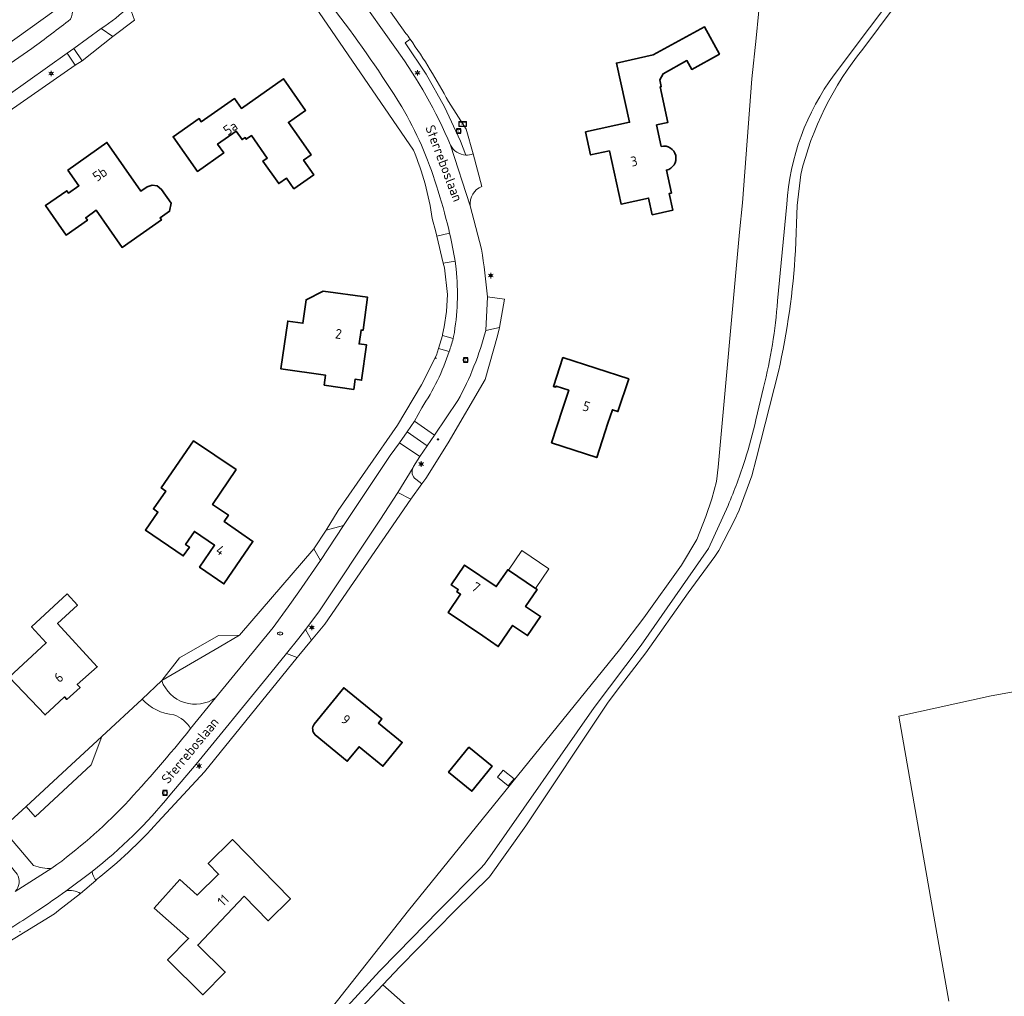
# Model space of a CAD drawing. Header units: metres. Extents: x 140853 to 145288, y 474558 to 480269.
# Tile 118 of 256: x 141949 to 142129, y 477984 to 478163. Entities that reach past the tile are written whole.
import ezdxf
from ezdxf.enums import TextEntityAlignment as Align

# ---------------------------------------------------------------- set-up
doc = ezdxf.new("R2010")
doc.units = ezdxf.units.M
doc.header["$MEASUREMENT"] = 0
for name, color, linetype, lineweight in [('B-WE-GR-GRAS_KRUIDENRIJK-G', 80, 'Continuous', 18), ('B-WE-GR-GROENVOORZIENING-G', 80, 'Continuous', 18), ('B-WE-GR-HEIDE-G', 200, 'Continuous', 13), ('B-WE-IE-TERREINAFSCHEIDING_KUNSTMATIG_HEKWERK-G', 20, 'IE-TERREINAFSCHEIDING-KUNSTMATIG', 18), ('B-WE-IE-TERREINAFSCHEIDING_KUNSTMATIG_MUUR-G', 90, 'IE-TERREINAFSCHEIDING-KUNSTMATIG-DICHT', 18), ('B-WE-KL-ET_LS_OV_LICHTMAST-S', 190, 'Continuous', 18), ('B-WE-KL-WATER_BRANDLEIDING_PUT-S', 150, 'Continuous', 18), ('B-WE-KL-WATER_PUT-S', 170, 'Continuous', 18), ('B-WE-OG-BEBOUWING-G', 7, 'Continuous', 35), ('B-WE-OG-BEBOUWING_BIJGEBOUW-G', 7, 'Continuous', 18), ('B-WE-OG-BEBOUWING_HUISNUMMER-T18', 10, 'Continuous', 18), ('B-WE-OG-BEBOUWING_STRAATNAAM-T18', 10, 'Continuous', 18), ('B-WE-OG-TERREIN_ERF-G', 7, 'Continuous', 18), ('B-WE-RI-GWA_RIOOLPUT-S', 30, 'Continuous', 18), ('B-WE-RI-TERREINKAST-S', 7, 'Continuous', 18), ('B-WE-VH-ONVERHARD-G', 252, 'Continuous', 18), ('B-WE-VH-VERHARDING_ASFALT-G', 252, 'Continuous', 18), ('B-WE-VH-VERHARDING_BETONSTRAATSTEEN-G', 252, 'Continuous', 18), ('B-WE-VH-VERHARDING_STRAATBAKSTEEN-G', 252, 'Continuous', 18), ('B-WE-VH-VERHARDING_TEGEL-G', 252, 'Continuous', 18), ('X-XX-XX-ALGEMEEN-S', 7, 'Continuous', 18)]:
    doc.layers.add(name, color=color, linetype=linetype, lineweight=lineweight)
doc.styles.add('NLCS-ISO', font='txt')
doc.linetypes.add('IE-TERREINAFSCHEIDING-KUNSTMATIG', pattern='A,4,[82,NLCS.shx,S=0.75,R=90,X=0,Y=0],4,-2', length=10)
doc.linetypes.add('IE-TERREINAFSCHEIDING-KUNSTMATIG-DICHT', pattern='A,8,-1,[82,NLCS.shx,S=0.75,R=90,X=0,Y=0],-1', length=10)

# ---------------------------------------------------------------- blocks, each defined once
blk = doc.blocks.new('SIE-WEG_AFVALBAK_TYPE_01')
for radius in [0.25, 0.156]:
    blk.add_circle((0, 0), radius)
blk = doc.blocks.new('SRI-TERREINKAST-SO')
at = {"ltscale": 0.1}
h = blk.add_hatch(color=256, dxfattribs=at)
h.paths.add_polyline_path([(3.88, 2.14), (-3.37, 2.14), (-3.37, -2.37), (3.88, -2.37)])
h.paths.add_polyline_path([(3.38, 1.64), (-2.87, 1.64), (-2.87, -1.87), (3.38, -1.87)], flags=16)
at = {"flags": 128}
for points in [[(3.88, 2.14), (-3.37, 2.14), (-3.37, -2.37), (3.88, -2.37)], [(3.38, 1.64), (-2.87, 1.64), (-2.87, -1.87), (3.38, -1.87)]]:
    blk.add_lwpolyline(points, close=True, dxfattribs=at)
at = {"style": 'NLCS-ISO'}
blk.add_text('RI', height=1.8, dxfattribs=at).set_placement((-0.87, -0.96))
blk = doc.blocks.new('B-SIE-WEG_LICHTMAST-SO')
at = {"ltscale": 0.1}
for p, q in [((-1.1, 0.63), (-2.19, 1.27)), ((0, 1.27), (0, 2.53)), ((1.1, 0.63), (2.19, 1.27)), ((-1.1, -0.63), (-2.19, -1.27)), ((0, -1.27), (0, -2.53)), ((1.1, -0.63), (2.19, -1.27))]:
    blk.add_line(p, q, dxfattribs=at)
at = {"flags": 128}
for points in [[(-1.16, 0.5), (1.16, 0.5)], [(-1.16, -0.5), (1.16, -0.5)]]:
    blk.add_lwpolyline(points, dxfattribs=at)
at = {"ltscale": 0.1}
blk.add_circle((0, 0), 1.27, dxfattribs=at)
at = {"style": 'NLCS-ISO'}
blk.add_attdef('TYPE', text='', height=1.8, dxfattribs=at).set_placement((0, 2.53), align=Align.BOTTOM_CENTER)
blk = doc.blocks.new('SKL-WATERLEIDINGPUT-SO')
at = {"color": 0, "linetype": 'ByBlock', "lineweight": 18}
blk.add_ellipse((0, 0), major_axis=(2.5, 0), ratio=0.54, dxfattribs=at)
at = {"color": 0, "linetype": 'ByBlock', "lineweight": 18, "style": 'NLCS-ISO'}
blk.add_text('wl', height=1.8, dxfattribs=at).set_placement((0, 0), align=Align.MIDDLE_CENTER)
blk = doc.blocks.new('SRI-PUT_INSPECTIE-SO')
at = {"lineweight": -3, "flags": 128}
blk.add_lwpolyline([(-2, -2), (2, -2), (2, 2), (-2, 2)], close=True, dxfattribs=at)
at = {"lineweight": -3, "ltscale": 1.5}
blk.add_circle((0, 0), 2, dxfattribs=at)
at = {"ltscale": 0.1, "style": 'NLCS-ISO'}
blk.add_text('I', height=2.5, dxfattribs=at).set_placement((0, -0.01), align=Align.MIDDLE_CENTER)
blk = doc.blocks.new('SIE-WEG_STRAATPOT_BRANDKRAAN-SO')
blk.add_ellipse((0, 0), major_axis=(-0.729, 0), ratio=0.685994)
at = {"style": 'NLCS-ISO'}
blk.add_text('BR', height=0.4, dxfattribs=at).set_placement((-0.3, -0.15))

msp = doc.modelspace()

# ---------------------------------------------------------------- linework, layer by layer
at = {"layer": 'B-WE-GR-GRAS_KRUIDENRIJK-G', "ltscale": 0.2, "flags": 128}
msp.add_lwpolyline([(142129.722, 478193.152), (142103.492, 478157.988), (142103.492, 478157.988, 0.1112891), (142092.082, 478134.984), (142092.082, 478134.984), (142091.437, 478129.314), (142091.115, 478121.001), (142091.115, 478121.001, -0.0410755), (142087.994, 478098.823), (142087.994, 478098.823), (142083.935, 478082.779), (142083.124, 478079.731), (142080.8, 478073.436), (142079.893, 478071.488), (142077.073, 478066.046), (142076.319, 478064.898), (142071.445, 478058.262), (142063.655, 478047.285), (142058.429, 478040.4), (142056.621, 478038.056), (142041.688, 478015.548), (142035.004, 478006.217), (142028.718, 478000), (142018.612, 477989.724), (142015.423, 477986.363), (142015.423, 477986.363), (142022.746, 477979.889)], format="xyb", dxfattribs=at)
for points in [[(142030.644, 478138.542), (142029.676, 478141.11), (142026.762, 478147.361), (142023.373, 478153.367), (142019.528, 478159.093), (142020.428, 478159.797), (142020.428, 478159.797, 0.0027718), (142019.675, 478160.857), (142019.675, 478160.857), (142009.424, 478175.342), (142008.269, 478176.829), (142006.395, 478173.846), (142008.123, 478171.711), (142010.516, 478168.357), (142017.913, 478157.915), (142017.913, 478157.915, -0.0581443), (142027.833, 478140.336), (142027.833, 478140.336, 0.2603785), (142030.644, 478138.542)], [(142006.958, 478164.691, 0.0524401), (142000.447, 478172.178), (142000.447, 478172.178), (141999.251, 478170.887), (142000, 478170.154), (142021.043, 478139.45), (142021.043, 478139.45, -0.0634715), (142024.487, 478126.88), (142024.487, 478126.88), (142025.16, 478124.451), (142025.349, 478123.656), (142027.671, 478124.204), (142027.51, 478124.905), (142027.51, 478124.905, 0.0229403), (142025.253, 478132.885), (142025.253, 478132.885, 0.0602518), (142018.888, 478147.411), (142018.888, 478147.411, 0.0234873), (142006.958, 478164.691)], [(141918.075, 478135.109), (141931.263, 478144.465), (141951.058, 478158.109), (141951.058, 478158.109, 0.0110909), (141958.136, 478163.459), (141958.136, 478163.459, 0.2896552), (141957.858, 478167.001), (141957.858, 478167.001), (141915.998, 478136.957), (141918.075, 478135.109)], [(142031.988, 478138.735), (142030.703, 478143.295), (142027.468, 478148.381), (142027.468, 478148.381, 0.0293853), (142020.428, 478159.797), (142020.428, 478159.797), (142019.528, 478159.093), (142023.373, 478153.367), (142026.762, 478147.361), (142029.676, 478141.11), (142030.644, 478138.542), (142030.644, 478138.542, 0.1005107), (142031.988, 478138.735)], [(141946.879, 478146.568), (141959.011, 478155.024), (141957.537, 478157.223), (141946.671, 478149.553), (141946.671, 478149.553, 0.1333163), (141946.879, 478146.568)], [(142028.323, 478104.901), (142028.418, 478105.26), (142028.418, 478105.26, 0.0673573), (142028.897, 478117.657), (142028.897, 478117.657), (142028.669, 478119.101), (142026.516, 478118.743), (142026.727, 478117.858), (142027.319, 478112.979), (142027.117, 478109.853), (142026.708, 478107.025), (142026.4, 478105.619), (142026.357, 478105.481), (142028.323, 478104.901)], [(142029.203, 478093.529), (142024.931, 478087.175), (142023.563, 478085.205), (142022.194, 478083.235), (142021.082, 478081.441), (142020.98, 478081.275), (142020.98, 478081.275, 0.374933), (142021.479, 478079.096), (142021.479, 478079.096), (142022.598, 478078.24), (142023.298, 478079.236), (142027.412, 478085.789), (142034.203, 478097.361), (142036.454, 478105.402), (142036.802, 478106.94), (142034.337, 478106.392), (142034.337, 478106.392, -0.058941), (142029.203, 478093.529)], [(142027.603, 478102.507), (142025.623, 478103.091), (142025.247, 478101.868), (142022.551, 478096.436), (142018.128, 478088.998), (142007.238, 478073.376), (142005.045, 478069.753), (142008.237, 478070.603), (142016.786, 478083.435), (142018.512, 478085.798), (142019.868, 478087.766), (142021.223, 478089.734), (142022.566, 478092.199), (142022.566, 478092.199, 0.0668153), (142027.603, 478102.507)], [(142000, 478058.433), (142004.01, 478064.179), (142002.747, 478066.352), (141989.106, 478050.529), (141985.427, 478048.272), (141974.861, 478042.167), (141974.861, 478042.167, 0.495046), (141984.745, 478039.016), (141984.745, 478039.016), (141995.298, 478051.921), (141998.09, 478055.696), (142000, 478058.433)], [(141997.768, 478047.124), (141994.079, 478042.633), (141981.189, 478026.819), (141976.335, 478021.164), (141976.335, 478021.164, -0.0578854), (141962.091, 478007.18), (141962.091, 478007.18, 0.0945409), (141962.747, 478005.53), (141962.747, 478005.53), (141962.917, 478005.694), (141962.917, 478005.694, 0.0418703), (141974.152, 478016.216), (141974.152, 478016.216), (141982.7, 478025.472), (141999.716, 478046.415), (141997.768, 478047.124)], [(141945.604, 478015.034), (141951.36, 478008.294), (141951.36, 478008.294, 0.1234095), (141954.731, 478007.768), (141954.731, 478007.768, 0.0442922), (141968.078, 478019.391), (141968.078, 478019.391, 0.0187026), (141980.172, 478033.391), (141980.172, 478033.391, 0.1770628), (141977.094, 478035.876), (141977.094, 478035.876, -0.1883184), (141971.259, 478038.793), (141971.259, 478038.793), (141963.883, 478031.937), (141961.928, 478026.716), (141951.638, 478017.207), (141950.014, 478019.109), (141945.604, 478015.034)]]:
    msp.add_lwpolyline(points, format="xyb", close=True, dxfattribs=at)
for points in [[(141958.717, 478158.08), (141960.256, 478155.829), (141965.901, 478160.254), (141963.736, 478161.723), (141958.717, 478158.08)], [(142020.54, 478075.43), (142018.173, 478076.69), (142014.848, 478071.62), (142003.708, 478054.799), (142001.252, 478051.519), (142002.313, 478049.588), (142004.758, 478052.548), (142020.54, 478075.43)], [(141974.861, 478042.167), (141985.427, 478048.272), (141989.106, 478050.529), (141985.268, 478050.442), (141978.155, 478046.339), (141974.861, 478042.167)], [(141950.014, 478019.109), (141951.638, 478017.207), (141961.928, 478026.716), (141963.883, 478031.937), (141957.445, 478025.977), (141950.014, 478019.109)]]:
    msp.add_lwpolyline(points, close=True, dxfattribs=at)
msp.add_lwpolyline([(142119.258, 477983.373), (142116.342, 478000), (142110.091, 478035.651), (142127.006, 478039.397), (142142.541, 478042.214)], dxfattribs=at)
at = {"layer": 'B-WE-GR-GROENVOORZIENING-G', "ltscale": 0.2, "flags": 128}
msp.add_lwpolyline([(141942.312, 477993.898), (141942.462, 477991.657), (141955.17, 477999.404), (141955.939, 478000), (141959.949, 478003.109), (141959.949, 478003.109, 0.2229351), (141957.285, 478003.587), (141957.285, 478003.587, -0.0096154), (141952.152, 478000), (141952.152, 478000, -0.0078365), (141947.757, 477997.152), (141947.757, 477997.152), (141942.312, 477993.898)], format="xyb", close=True, dxfattribs=at)
msp.add_lwpolyline([(142022.746, 477979.889), (142015.423, 477986.363), (142010.478, 477981.152)], dxfattribs=at)
at = {"layer": 'B-WE-GR-HEIDE-G', "ltscale": 0.2, "flags": 128}
msp.add_lwpolyline([(142008.933, 477982.458), (142014.808, 477988.888), (142018.122, 477992.226), (142025.717, 478000), (142033.109, 478007.476), (142033.109, 478007.476, 0.0219984), (142034.062, 478008.523), (142034.062, 478008.523, 0.0251015), (142035.068, 478009.87), (142035.068, 478009.87), (142054.168, 478037.214), (142062.81, 478048.639), (142075.175, 478066.403), (142078.754, 478074.294), (142078.754, 478074.294, 0.0250476), (142081.884, 478082.687), (142081.884, 478082.687, 0.0212445), (142083.861, 478089.983), (142083.861, 478089.983), (142085.284, 478095.931), (142085.284, 478095.931, 0.041241), (142087.842, 478111.791), (142087.842, 478111.791), (142089.511, 478129.526), (142089.511, 478129.526, -0.1429102), (142098.226, 478153.267), (142098.226, 478153.267), (142117.87, 478179.417)], format="xyb", dxfattribs=at)
msp.add_lwpolyline([(142084.791, 478168.842), (142083.891, 478159.952), (142083.096, 478152.543), (142081.424, 478129.756), (142080.872, 478124.391), (142076.93, 478081.305), (142076.619, 478078.654), (142075.757, 478075.505), (142074.697, 478072.259), (142073.031, 478068.064), (142070.206, 478063.333), (142063.338, 478053.703), (142058.824, 478047.824), (142020.144, 478000), (142005.258, 477981.218)], dxfattribs=at)
at = {"layer": 'B-WE-IE-TERREINAFSCHEIDING_KUNSTMATIG_HEKWERK-G', "ltscale": 0.2, "flags": 128}
for points in [[(142019.675, 478160.857), (142009.424, 478175.342), (142008.269, 478176.829)], [(142076.93, 478081.305), (142080.872, 478124.391), (142081.424, 478129.756), (142083.096, 478152.543), (142083.891, 478159.952), (142084.791, 478168.842), (142084.742, 478172.507)], [(142031.988, 478138.735), (142030.703, 478143.295), (142027.468, 478148.381)], [(142024.487, 478126.88), (142025.16, 478124.451)], [(142025.16, 478124.451), (142025.349, 478123.656)], [(142025.349, 478123.656), (142026.516, 478118.743)], [(142026.516, 478118.743), (142026.727, 478117.858)], [(142026.727, 478117.858), (142027.319, 478112.979), (142027.117, 478109.853), (142026.708, 478107.025)], [(142022.598, 478078.24), (142023.298, 478079.236), (142027.412, 478085.789), (142034.203, 478097.361), (142036.454, 478105.402), (142036.802, 478106.94)], [(142026.708, 478107.025), (142026.4, 478105.619), (142026.357, 478105.481)], [(142026.357, 478105.481), (142025.623, 478103.091)], [(142025.623, 478103.091), (142025.247, 478101.868)], [(142025.247, 478101.868), (142022.551, 478096.436), (142018.128, 478088.998), (142007.238, 478073.376)], [(142020.144, 478000), (142058.824, 478047.824), (142063.338, 478053.703), (142070.206, 478063.333), (142073.031, 478068.064), (142074.697, 478072.259), (142075.757, 478075.505), (142076.619, 478078.654), (142076.93, 478081.305)], [(141974.152, 478016.216), (141982.7, 478025.472)], [(141962.747, 478005.53), (141962.917, 478005.694)], [(141955.939, 478000), (141959.949, 478003.109)], [(141942.462, 477991.657), (141955.17, 477999.404), (141955.939, 478000)], [(142000, 477973.52), (142005.258, 477981.218), (142020.144, 478000)]]:
    msp.add_lwpolyline(points, dxfattribs=at)
for points in [[(142020.428, 478159.797, 0.0027718), (142019.675, 478160.857)], [(142027.468, 478148.381, 0.0293853), (142020.428, 478159.797)], [(142024.487, 478126.88, 0.0634715), (142021.043, 478139.45)], [(141962.917, 478005.694, 0.0418703), (141974.152, 478016.216)]]:
    msp.add_lwpolyline(points, format="xyb", dxfattribs=at)
at = {"layer": 'B-WE-IE-TERREINAFSCHEIDING_KUNSTMATIG_MUUR-G', "ltscale": 0.2, "flags": 128}
for points in [[(142002.313, 478049.588), (142004.758, 478052.548), (142020.54, 478075.43)], [(141999.716, 478046.415), (141982.7, 478025.472)]]:
    msp.add_lwpolyline(points, dxfattribs=at)
at = {"layer": 'B-WE-OG-BEBOUWING-G', "ltscale": 0.2, "flags": 128}
for points in [[(142066.494, 478151.132), (142066.227, 478152.353), (142066.875, 478153.445), (142071.22, 478155.859), (142072.1, 478154.244), (142077.161, 478157.056), (142074.454, 478162.027), (142065.021, 478156.89), (142058.293, 478155.402), (142060.691, 478144.556), (142052.61, 478142.798), (142053.533, 478138.558), (142056.992, 478139.311), (142059.132, 478129.538), (142064.172, 478130.641), (142064.837, 478127.603), (142068.608, 478128.429), (142067.943, 478131.467), (142068.373, 478131.561), (142067.451, 478135.771), (142067.451, 478135.771, 0.9974528), (142066.495, 478140.138), (142066.495, 478140.138), (142065.633, 478144.075), (142067.734, 478144.535), (142066.309, 478151.041), (142066.505, 478151.083), (142066.494, 478151.132)], [(142003.016, 478032.235), (142008.897, 478027.396), (142011.059, 478030.046), (142015.429, 478026.48), (142018.975, 478030.827), (142014.621, 478034.38), (142015.253, 478035.155), (142008.243, 478040.874), (142002.814, 478034.205), (142002.814, 478034.205, 0.3634818), (142003.016, 478032.235)]]:
    msp.add_lwpolyline(points, format="xyb", close=True, dxfattribs=at)
for points in [[(141999.115, 478132.34), (142002.762, 478134.889), (142000.877, 478137.586), (142002.263, 478138.554), (142000, 478141.791), (141998.092, 478144.521), (142001.247, 478146.726), (141997.189, 478152.532), (141989.474, 478147.101), (141988.205, 478148.91), (141982.124, 478144.644), (141981.718, 478145.227), (141976.95, 478141.899), (141981.404, 478135.528), (141986.256, 478138.919), (141985.104, 478140.567), (141988.514, 478142.95), (141989.614, 478141.376), (141990.147, 478141.749), (141990.37, 478141.429), (141991.354, 478142.117), (141994.235, 478137.994), (141993.44, 478137.438), (141996.328, 478133.307), (141997.746, 478134.298), (141999.115, 478132.34)], [(141957.631, 478135.8), (141959.668, 478132.905), (141957.746, 478131.553), (141957.43, 478132.002), (141953.543, 478129.266), (141957.342, 478123.869), (141961.226, 478126.604), (141960.915, 478127.045), (141962.851, 478128.408), (141967.633, 478121.611), (141974.814, 478126.662), (141974.566, 478127.014), (141976.317, 478128.246), (141976.574, 478129.722), (141974.796, 478132.25), (141974.053, 478132.889), (141973.097, 478133.048), (141972.165, 478132.722), (141971.061, 478131.945), (141964.8, 478140.844), (141957.631, 478135.8)], [(142004.645, 478096.34), (142010.082, 478095.578), (142010.34, 478097.42), (142011.529, 478097.253), (142012.437, 478103.728), (142011.077, 478103.919), (142011.443, 478106.45), (142011.79, 478106.402), (142012.638, 478112.452), (142004.508, 478113.593), (142001.355, 478111.995), (142000.754, 478107.707), (141997.973, 478108.097), (141996.743, 478099.326), (142004.904, 478098.182), (142004.645, 478096.34)], [(142048.458, 478101.438), (142046.716, 478096.114), (142047.126, 478095.979), (142047.195, 478096.188), (142049.542, 478095.42), (142048.411, 478091.971), (142046.382, 478085.785), (142054.664, 478083.075), (142056.721, 478089.359), (142057.531, 478091.829), (142058.565, 478091.491), (142060.532, 478097.487), (142048.458, 478101.438)], [(141988.491, 478080.894), (141980.691, 478086.116), (141974.771, 478077.504), (141975.595, 478076.938), (141973.329, 478073.642), (141974.153, 478073.075), (141971.887, 478069.779), (141978.824, 478065.024), (141979.944, 478066.657), (141979.234, 478067.144), (141980.868, 478069.527), (141984.555, 478067), (141981.796, 478062.975), (141986.267, 478059.911), (141991.604, 478067.697), (141986.324, 478071.346), (141987.097, 478072.501), (141984.18, 478074.454), (141988.491, 478080.894)], [(142038.464, 478062.433), (142038.346, 478062.513), (142036.222, 478059.401), (142030.425, 478063.341), (142027.985, 478059.752), (142029.275, 478058.865), (142029.01, 478058.477), (142029.704, 478058.004), (142027.429, 478054.665), (142033.754, 478050.355), (142036.594, 478048.42), (142039.24, 478052.304), (142041.975, 478050.44), (142044.352, 478053.927), (142041.619, 478055.789), (142043.715, 478058.864), (142043.419, 478059.065), (142038.464, 478062.433)], [(141957.515, 478058.053), (141950.982, 478052.039), (141953.677, 478049.11), (141946.884, 478042.792), (141953.477, 478035.869), (141955.113, 478037.428), (141957.027, 478039.188), (141957.467, 478038.71), (141959.873, 478040.924), (141959.365, 478041.476), (141963.027, 478044.71), (141955.747, 478052.62), (141959.411, 478055.993), (141957.515, 478058.053)], [(142031.201, 478029.956), (142027.475, 478025.352), (142031.752, 478021.891), (142035.478, 478026.495), (142031.201, 478029.956)], [(141989.982, 478002.664), (141994.387, 477998.146), (141998.476, 478002.131), (141987.873, 478013.009), (141983.39, 478008.639), (141985.31, 478006.67), (141981.372, 478002.842), (141978.158, 478005.698), (141973.509, 478000.465), (141979.794, 477994.881), (141975.931, 477990.965), (141982.422, 477984.563), (141986.509, 477988.707), (141981.468, 477993.679), (141989.982, 478002.664)]]:
    msp.add_lwpolyline(points, close=True, dxfattribs=at)
at = {"layer": 'B-WE-OG-BEBOUWING_BIJGEBOUW-G', "ltscale": 0.2, "flags": 128}
for points in [[(142038.464, 478062.433), (142043.419, 478059.065), (142045.855, 478062.649), (142040.9, 478066.017), (142038.464, 478062.433)], [(142036.479, 478024.454), (142038.448, 478022.86), (142039.503, 478024.163), (142037.533, 478025.758), (142036.479, 478024.454)]]:
    msp.add_lwpolyline(points, close=True, dxfattribs=at)
at = {"layer": 'B-WE-OG-TERREIN_ERF-G', "ltscale": 0.2, "flags": 128}
for points in [[(142009.424, 478175.342), (142019.675, 478160.857), (142019.675, 478160.857, -0.0027718), (142020.428, 478159.797), (142020.428, 478159.797, -0.0293853), (142027.468, 478148.381), (142027.468, 478148.381), (142030.703, 478143.295), (142031.988, 478138.735), (142033.589, 478132.775), (142033.589, 478132.775, 0.3407696), (142031.461, 478129.211), (142031.461, 478129.211), (142033.52, 478121.292), (142033.52, 478121.292, -0.0175294), (142034.629, 478112.567), (142034.629, 478112.567), (142037.735, 478112.128), (142036.802, 478106.94), (142036.454, 478105.402), (142034.203, 478097.361), (142027.412, 478085.789), (142023.298, 478079.236), (142022.598, 478078.24), (142020.54, 478075.43), (142004.758, 478052.548), (142002.313, 478049.588), (142000, 478046.762), (141999.716, 478046.415), (141982.7, 478025.472), (141974.152, 478016.216), (141974.152, 478016.216, -0.0418703), (141962.917, 478005.694), (141962.917, 478005.694), (141962.747, 478005.53), (141959.949, 478003.109), (141955.939, 478000), (141955.17, 477999.404), (141942.462, 477991.657)], [(141945.604, 478015.034), (141950.014, 478019.109), (141957.445, 478025.977), (141963.883, 478031.937), (141971.259, 478038.793), (141974.861, 478042.167), (141978.155, 478046.339), (141985.268, 478050.442), (141989.106, 478050.529), (142002.747, 478066.352), (142005.045, 478069.753), (142007.238, 478073.376), (142018.128, 478088.998), (142022.551, 478096.436), (142025.247, 478101.868), (142025.623, 478103.091), (142026.357, 478105.481), (142026.4, 478105.619), (142026.708, 478107.025), (142027.117, 478109.853), (142027.319, 478112.979), (142026.727, 478117.858), (142026.516, 478118.743), (142025.349, 478123.656), (142025.16, 478124.451), (142024.487, 478126.88), (142024.487, 478126.88, 0.0634715), (142021.043, 478139.45), (142021.043, 478139.45), (142000, 478170.154)], [(141944.35, 477896.167), (141959.199, 477899.366), (141982.661, 477904.27), (141981.69, 477932.404), (141981.69, 477932.404, -0.13643), (141987.108, 477952.927), (141987.108, 477952.927), (141995.249, 477966.569), (142000, 477973.52), (142005.258, 477981.218), (142020.144, 478000), (142058.824, 478047.824), (142063.338, 478053.703), (142070.206, 478063.333), (142073.031, 478068.064), (142074.697, 478072.259), (142075.757, 478075.505), (142076.619, 478078.654), (142076.93, 478081.305), (142080.872, 478124.391), (142081.424, 478129.756), (142083.096, 478152.543), (142083.891, 478159.952), (142084.791, 478168.842)], [(141781.152, 478093.283, 0.0178823), (141792.449, 478096.915), (141792.449, 478096.915, -0.1672663), (141800.956, 478097.548), (141800.956, 478097.548), (141808.515, 478094.83), (141815.102, 478091.612), (141815.985, 478091.143), (141825.917, 478085.87), (141830.32, 478083.624), (141830.32, 478083.624, 0.1714603), (141839.459, 478082.963), (141839.459, 478082.963), (141869.012, 478103.692), (141872.479, 478106.37), (141911.816, 478133.998), (141911.816, 478133.998), (141915.998, 478136.957), (141957.858, 478167.001)], [(142066.495, 478140.138, -0.9974528), (142067.451, 478135.771)], [(142003.016, 478032.235, -0.3634818), (142002.814, 478034.205)]]:
    msp.add_lwpolyline(points, format="xyb", dxfattribs=at)
for points in [[(141968.935, 478165.864), (141969.844, 478163.291), (141965.901, 478160.254), (141960.256, 478155.829), (141959.011, 478155.024), (141946.879, 478146.568)], [(142067.451, 478135.771), (142068.373, 478131.561), (142067.943, 478131.467), (142068.608, 478128.429), (142064.837, 478127.603), (142064.172, 478130.641), (142059.132, 478129.538), (142056.992, 478139.311), (142053.533, 478138.558), (142052.61, 478142.798), (142060.691, 478144.556), (142058.293, 478155.402), (142065.021, 478156.89), (142074.454, 478162.027), (142077.161, 478157.056), (142072.1, 478154.244)], [(142072.1, 478154.244), (142071.22, 478155.859), (142066.875, 478153.445), (142066.227, 478152.353), (142066.494, 478151.132), (142066.505, 478151.083), (142066.309, 478151.041), (142067.734, 478144.535), (142065.633, 478144.075), (142066.495, 478140.138)], [(142142.541, 478042.214), (142127.006, 478039.397), (142110.091, 478035.651), (142116.342, 478000), (142119.258, 477983.373)], [(142002.814, 478034.205), (142008.243, 478040.874), (142015.253, 478035.155), (142014.621, 478034.38), (142018.975, 478030.827), (142015.429, 478026.48), (142011.059, 478030.046), (142008.897, 478027.396), (142003.016, 478032.235)]]:
    msp.add_lwpolyline(points, dxfattribs=at)
for points in [[(141999.115, 478132.34), (141997.746, 478134.298), (141996.328, 478133.307), (141993.44, 478137.438), (141994.235, 478137.994), (141991.354, 478142.117), (141990.37, 478141.429), (141990.147, 478141.749), (141989.614, 478141.376), (141988.514, 478142.95), (141985.104, 478140.567), (141986.256, 478138.919), (141981.404, 478135.528), (141976.95, 478141.899), (141981.718, 478145.227), (141982.124, 478144.644), (141988.205, 478148.91), (141989.474, 478147.101), (141997.189, 478152.532), (142001.247, 478146.726), (141998.092, 478144.521), (142000, 478141.791), (142002.263, 478138.554), (142000.877, 478137.586), (142002.762, 478134.889), (141999.115, 478132.34)], [(141957.631, 478135.8), (141964.8, 478140.844), (141971.061, 478131.945), (141972.165, 478132.722), (141973.097, 478133.048), (141974.053, 478132.889), (141974.796, 478132.25), (141976.574, 478129.722), (141976.317, 478128.246), (141974.566, 478127.014), (141974.814, 478126.662), (141967.633, 478121.611), (141962.851, 478128.408), (141960.915, 478127.045), (141961.226, 478126.604), (141957.342, 478123.869), (141953.543, 478129.266), (141957.43, 478132.002), (141957.746, 478131.553), (141959.668, 478132.905), (141957.631, 478135.8)], [(141996.743, 478099.326), (141997.973, 478108.097), (142000.754, 478107.707), (142001.355, 478111.995), (142004.508, 478113.593), (142012.638, 478112.452), (142011.79, 478106.402), (142011.443, 478106.45), (142011.077, 478103.919), (142012.437, 478103.728), (142011.529, 478097.253), (142010.34, 478097.42), (142010.082, 478095.578), (142004.645, 478096.34), (142004.904, 478098.182), (141996.743, 478099.326)], [(142046.716, 478096.114), (142048.458, 478101.438), (142060.532, 478097.487), (142058.565, 478091.491), (142057.531, 478091.829), (142056.721, 478089.359), (142054.664, 478083.075), (142046.382, 478085.785), (142048.411, 478091.971), (142049.542, 478095.42), (142047.195, 478096.188), (142047.126, 478095.979), (142046.716, 478096.114)], [(141988.491, 478080.894), (141984.18, 478074.454), (141987.097, 478072.501), (141986.324, 478071.346), (141991.604, 478067.697), (141986.267, 478059.911), (141981.796, 478062.975), (141984.555, 478067), (141980.868, 478069.527), (141979.234, 478067.144), (141979.944, 478066.657), (141978.824, 478065.024), (141971.887, 478069.779), (141974.153, 478073.075), (141973.329, 478073.642), (141975.595, 478076.938), (141974.771, 478077.504), (141980.691, 478086.116), (141988.491, 478080.894)], [(142043.419, 478059.065), (142043.715, 478058.864), (142041.619, 478055.789), (142044.352, 478053.927), (142041.975, 478050.44), (142039.24, 478052.304), (142036.594, 478048.42), (142033.754, 478050.355), (142027.429, 478054.665), (142029.704, 478058.004), (142029.01, 478058.477), (142029.275, 478058.865), (142027.985, 478059.752), (142030.425, 478063.341), (142036.222, 478059.401), (142038.346, 478062.513), (142038.464, 478062.433), (142043.419, 478059.065)], [(141957.515, 478058.053), (141959.411, 478055.993), (141955.747, 478052.62), (141963.027, 478044.71), (141959.365, 478041.476), (141959.873, 478040.924), (141957.467, 478038.71), (141957.027, 478039.188), (141955.113, 478037.428), (141953.477, 478035.869), (141946.884, 478042.792), (141953.677, 478049.11), (141950.982, 478052.039), (141957.515, 478058.053)], [(142031.201, 478029.956), (142035.478, 478026.495), (142031.752, 478021.891), (142027.475, 478025.352), (142031.201, 478029.956)], [(141989.982, 478002.664), (141981.468, 477993.679), (141986.509, 477988.707), (141982.422, 477984.563), (141975.931, 477990.965), (141979.794, 477994.881), (141973.509, 478000.465), (141978.158, 478005.698), (141981.372, 478002.842), (141985.31, 478006.67), (141983.39, 478008.639), (141987.873, 478013.009), (141998.476, 478002.131), (141994.387, 477998.146), (141989.982, 478002.664)]]:
    msp.add_lwpolyline(points, close=True, dxfattribs=at)
at = {"layer": 'B-WE-VH-ONVERHARD-G', "ltscale": 0.2, "flags": 128}
for points in [[(142010.478, 477981.152), (142015.423, 477986.363), (142018.612, 477989.724), (142028.718, 478000), (142035.004, 478006.217), (142041.688, 478015.548), (142056.621, 478038.056), (142058.429, 478040.4), (142063.655, 478047.285), (142071.445, 478058.262), (142076.319, 478064.898), (142077.073, 478066.046), (142079.893, 478071.488), (142080.8, 478073.436), (142083.124, 478079.731), (142083.935, 478082.779), (142087.994, 478098.823), (142087.994, 478098.823, 0.0410755), (142091.115, 478121.001), (142091.115, 478121.001), (142091.437, 478129.314), (142092.082, 478134.984), (142092.082, 478134.984, -0.1112891), (142103.492, 478157.988), (142103.492, 478157.988), (142129.722, 478193.152)], [(142117.87, 478179.417), (142098.226, 478153.267), (142098.226, 478153.267, 0.1429102), (142089.511, 478129.526), (142089.511, 478129.526), (142087.842, 478111.791), (142087.842, 478111.791, -0.041241), (142085.284, 478095.931), (142085.284, 478095.931), (142083.861, 478089.983), (142083.861, 478089.983, -0.0212445), (142081.884, 478082.687), (142081.884, 478082.687, -0.0250476), (142078.754, 478074.294), (142078.754, 478074.294), (142075.175, 478066.403), (142062.81, 478048.639), (142054.168, 478037.214), (142035.068, 478009.87), (142035.068, 478009.87, -0.0251015), (142034.062, 478008.523), (142034.062, 478008.523, -0.0219984), (142033.109, 478007.476), (142033.109, 478007.476), (142025.717, 478000), (142018.122, 477992.226), (142014.808, 477988.888), (142008.933, 477982.458)]]:
    msp.add_lwpolyline(points, format="xyb", dxfattribs=at)
at = {"layer": 'B-WE-VH-VERHARDING_ASFALT-G', "ltscale": 0.2, "flags": 128}
for points in [[(142006.958, 478164.691, -0.0234873), (142018.888, 478147.411), (142018.888, 478147.411, -0.0602518), (142025.253, 478132.885), (142025.253, 478132.885, -0.0229403), (142027.51, 478124.905), (142027.51, 478124.905), (142027.671, 478124.204), (142027.671, 478124.204, -0.0145208), (142028.669, 478119.101), (142028.669, 478119.101), (142028.897, 478117.657), (142028.897, 478117.657, -0.0673573), (142028.418, 478105.26), (142028.418, 478105.26), (142028.323, 478104.901), (142028.323, 478104.901, -0.0149423), (142027.603, 478102.507), (142027.603, 478102.507, -0.0668153), (142022.566, 478092.199), (142022.566, 478092.199), (142021.223, 478089.734), (142024.931, 478087.175), (142029.203, 478093.529), (142029.203, 478093.529, 0.058941), (142034.337, 478106.392), (142034.337, 478106.392), (142034.629, 478112.567), (142034.629, 478112.567, 0.0175294), (142033.52, 478121.292), (142033.52, 478121.292), (142031.461, 478129.211), (142027.833, 478140.336), (142027.833, 478140.336, 0.0581443), (142017.913, 478157.915), (142017.913, 478157.915), (142010.516, 478168.357)], [(141946.671, 478149.553), (141957.537, 478157.223), (141958.717, 478158.08), (141963.736, 478161.723), (141963.736, 478161.723, 0.048615), (141968.935, 478165.864)], [(141958.136, 478163.459, -0.0110909), (141951.058, 478158.109), (141951.058, 478158.109), (141931.263, 478144.465)], [(141947.757, 477997.152, 0.0078365), (141952.152, 478000), (141952.152, 478000, 0.0096154), (141957.285, 478003.587), (141957.285, 478003.587), (141962.091, 478007.18), (141962.091, 478007.18, 0.0578854), (141976.335, 478021.164), (141976.335, 478021.164), (141981.189, 478026.819), (141994.079, 478042.633), (141997.768, 478047.124), (142000, 478049.97), (142001.252, 478051.519), (142003.708, 478054.799), (142014.848, 478071.62), (142018.173, 478076.69), (142018.173, 478076.69), (142020.98, 478081.275), (142021.082, 478081.441), (142022.194, 478083.235), (142018.512, 478085.798), (142016.786, 478083.435), (142008.237, 478070.603), (142004.01, 478064.179), (142000, 478058.433), (141998.09, 478055.696), (141995.298, 478051.921), (141984.745, 478039.016), (141980.172, 478033.391), (141980.172, 478033.391, -0.0187026), (141968.078, 478019.391), (141968.078, 478019.391, -0.0442922), (141954.731, 478007.768), (141954.731, 478007.768), (141947.998, 478003.518)]]:
    msp.add_lwpolyline(points, format="xyb", dxfattribs=at)
at = {"layer": 'B-WE-VH-VERHARDING_BETONSTRAATSTEEN-G', "ltscale": 0.2, "flags": 128}
for points in [[(141963.736, 478161.723), (141965.901, 478160.254), (141969.844, 478163.291), (141968.935, 478165.864), (141968.935, 478165.864, -0.048615), (141963.736, 478161.723)], [(142027.671, 478124.204), (142025.349, 478123.656), (142026.516, 478118.743), (142028.669, 478119.101), (142028.669, 478119.101, 0.0145208), (142027.671, 478124.204)], [(142025.623, 478103.091), (142027.603, 478102.507), (142027.603, 478102.507, 0.0149423), (142028.323, 478104.901), (142028.323, 478104.901), (142026.357, 478105.481), (142025.623, 478103.091)], [(141980.172, 478033.391), (141984.745, 478039.016), (141984.745, 478039.016, -0.495046), (141974.861, 478042.167), (141974.861, 478042.167), (141971.259, 478038.793), (141971.259, 478038.793, 0.1883184), (141977.094, 478035.876), (141977.094, 478035.876, -0.1770628), (141980.172, 478033.391)], [(141945.604, 478015.034), (141943.227, 478012.924), (141948.323, 478006.67), (141948.323, 478006.67, -0.337259), (141947.998, 478003.518), (141947.998, 478003.518), (141954.731, 478007.768), (141954.731, 478007.768, -0.1234095), (141951.36, 478008.294), (141951.36, 478008.294), (141945.604, 478015.034)]]:
    msp.add_lwpolyline(points, format="xyb", close=True, dxfattribs=at)
for points in [[(141958.717, 478158.08), (141957.537, 478157.223), (141959.011, 478155.024), (141960.256, 478155.829), (141958.717, 478158.08)], [(142004.01, 478064.179), (142008.237, 478070.603), (142005.045, 478069.753), (142002.747, 478066.352), (142004.01, 478064.179)]]:
    msp.add_lwpolyline(points, close=True, dxfattribs=at)
at = {"layer": 'B-WE-VH-VERHARDING_STRAATBAKSTEEN-G', "ltscale": 0.2, "flags": 128}
for points in [[(142033.589, 478132.775), (142031.988, 478138.735), (142031.988, 478138.735, -0.1005107), (142030.644, 478138.542), (142030.644, 478138.542, -0.2603785), (142027.833, 478140.336), (142027.833, 478140.336), (142031.461, 478129.211), (142031.461, 478129.211, -0.3407696), (142033.589, 478132.775)], [(142020.98, 478081.275), (142018.173, 478076.69), (142020.54, 478075.43), (142022.598, 478078.24), (142021.479, 478079.096), (142021.479, 478079.096, -0.374933), (142020.98, 478081.275)], [(141962.091, 478007.18), (141957.285, 478003.587), (141957.285, 478003.587, -0.2229351), (141959.949, 478003.109), (141959.949, 478003.109), (141962.747, 478005.53), (141962.747, 478005.53, -0.0945409), (141962.091, 478007.18)]]:
    msp.add_lwpolyline(points, format="xyb", close=True, dxfattribs=at)
for points in [[(142034.629, 478112.567), (142034.337, 478106.392), (142036.802, 478106.94), (142037.735, 478112.128), (142034.629, 478112.567)], [(142001.252, 478051.519), (142000, 478049.97), (141997.768, 478047.124), (141999.716, 478046.415), (142000, 478046.762), (142002.313, 478049.588), (142001.252, 478051.519)]]:
    msp.add_lwpolyline(points, close=True, dxfattribs=at)
at = {"layer": 'B-WE-VH-VERHARDING_TEGEL-G', "ltscale": 0.2, "flags": 128}
for points in [[(142024.931, 478087.175), (142021.223, 478089.734), (142019.868, 478087.766), (142023.563, 478085.205), (142024.931, 478087.175)], [(142018.512, 478085.798), (142022.194, 478083.235), (142023.563, 478085.205), (142019.868, 478087.766), (142018.512, 478085.798)]]:
    msp.add_lwpolyline(points, close=True, dxfattribs=at)

# ---------------------------------------------------------------- block references
at = {"layer": 'B-WE-KL-ET_LS_OV_LICHTMAST-S', "xscale": 0.2, "yscale": 0.2, "zscale": 0.2}
for p in [(141954.598, 478153.496), (142021.789, 478153.617), (142035.221, 478116.436), (142022.473, 478081.884), (142002.402, 478051.896), (141981.705, 478026.513)]:
    msp.add_blockref('B-SIE-WEG_LICHTMAST-SO', p, dxfattribs=at)
at = {"layer": 'B-WE-KL-WATER_BRANDLEIDING_PUT-S', "xscale": 0.2, "yscale": 0.2, "zscale": 0.2}
msp.add_blockref('SIE-WEG_STRAATPOT_BRANDKRAAN-SO', (142025.543, 478086.411), dxfattribs=at)
at = {"layer": 'B-WE-KL-WATER_PUT-S', "xscale": 0.2, "yscale": 0.2, "zscale": 0.2}
msp.add_blockref('SKL-WATERLEIDINGPUT-SO', (141996.58, 478050.793), dxfattribs=at)
at = {"layer": 'B-WE-RI-GWA_RIOOLPUT-S', "xscale": 0.2, "yscale": 0.2, "zscale": 0.2}
for p in [(142029.328, 478142.928), (142030.601, 478100.94), (141975.46, 478021.593)]:
    msp.add_blockref('SRI-PUT_INSPECTIE-SO', p, dxfattribs=at)
at = {"layer": 'B-WE-RI-TERREINKAST-S', "xscale": 0.2, "yscale": 0.2, "zscale": 0.2}
msp.add_blockref('SRI-TERREINKAST-SO', (142030.018, 478144.241), dxfattribs=at)
at = {"layer": 'X-XX-XX-ALGEMEEN-S', "xscale": 0.2, "yscale": 0.2, "zscale": 0.2}
for p in [(142025.189, 478101.289), (141948.863, 477996.138)]:
    msp.add_blockref('SIE-WEG_AFVALBAK_TYPE_01', p, dxfattribs=at)

# ---------------------------------------------------------------- texts
at = {"layer": 'B-WE-OG-BEBOUWING_HUISNUMMER-T18', "style": 'NLCS-ISO'}
for s, rotation, p in [('5a', 35, (141987.462, 478143.502)), ('3', 12.4, (142061.505, 478137.4)), ('5b', 35.1, (141963.518, 478135.051)), ('2', 351.8, (142007.301, 478105.756)), ('5', 341.8, (142052.778, 478092.45)), ('4', 325.6, (141985.636, 478066.066)), ('7', 325.8, (142032.513, 478059.298)), ('6', 42.6, (141955.962, 478042.761)), ('9', 320.9, (142008.631, 478035.015)), ('11', 44.2, (141986.129, 478001.888))]:
    msp.add_text(s, height=1.8, rotation=rotation, dxfattribs=at).set_placement(p, align=Align.MIDDLE_CENTER)
at = {"layer": 'B-WE-OG-BEBOUWING_STRAATNAAM-T18', "style": 'NLCS-ISO'}
for rotation, p in [(290.9, (142026.643, 478137.034)), (50.3, (141980.06, 478029.351))]:
    msp.add_text('Sterreboslaan', height=1.8, rotation=rotation, dxfattribs=at).set_placement(p, align=Align.MIDDLE_CENTER)

doc.saveas('drawing.dxf')
